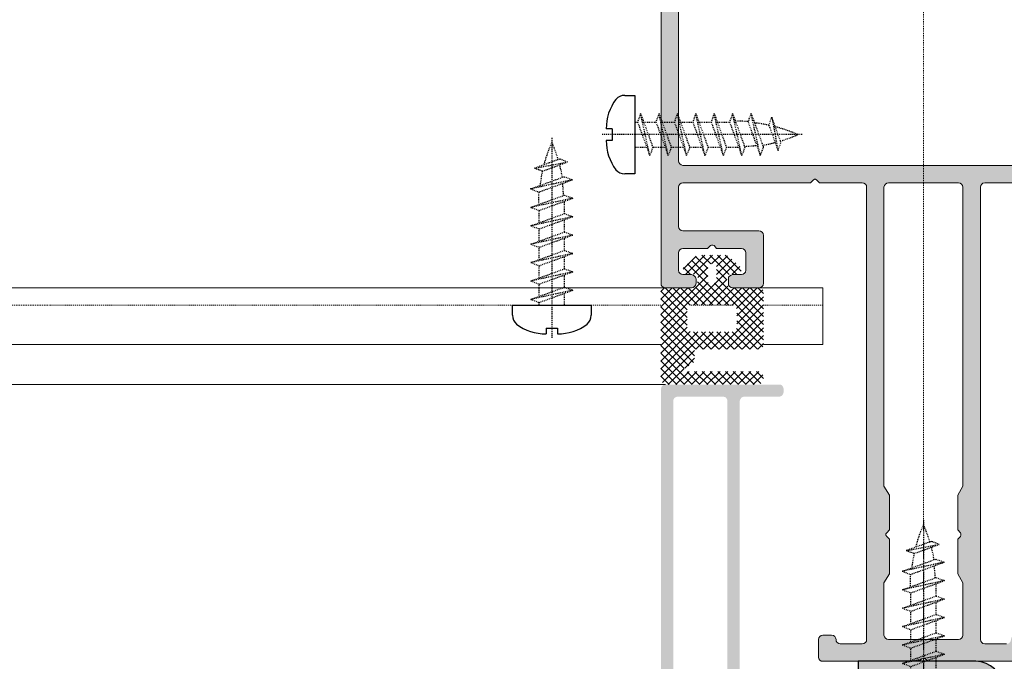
# Model space of a CAD drawing. Header units: millimetres. Extents: x -158258 to 126254, y -16359 to 60195.
# Tile 39 of 173: x -135394 to -135281, y 10560 to 10633. Entities that reach past the tile are written whole.
import ezdxf

# ---------------------------------------------------------------- set-up
doc = ezdxf.new("R2010")
doc.units = ezdxf.units.MM
doc.header["$LTSCALE"] = 0.1
doc.header["$MEASUREMENT"] = 0
doc.linetypes.add('CENTER', pattern=[2, 1.25, -0.25, 0.25, -0.25])
doc.linetypes.add('HIDDEN', pattern=[0.375, 0.25, -0.125])
for name, color, linetype, lineweight in [('01. Aluminium (Main Structure)', 6, 'Continuous', 5), ('2_Centerline', 1, 'CENTER', 15), ('3_Hatch', 8, 'Continuous', 0)]:
    doc.layers.add(name, color=color, linetype=linetype, lineweight=lineweight)
doc.layers.add('CENTER LINE', color=8, linetype='CENTER')
doc.layers.add('HARDWARES', color=7, linetype='Continuous')
doc.layers.add('Glass in Section', color=7, linetype='Continuous', true_color=0x3affff)

# ---------------------------------------------------------------- blocks, each defined once
blk = doc.blocks.new('A$C23054C9A')
at = {"layer": '3_Hatch'}
h = blk.add_hatch(color=256, dxfattribs=at)
h.dxf.hatch_style = 1
h.paths.add_polyline_path([(10.36235835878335, 60.5273725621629), (10.36235835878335, 25.99274578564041), (10.32502586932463, 25.82786062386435), (10.21613944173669, 25.645346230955), (10.03258803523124, 25.53542278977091), (9.850073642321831, 25.51675654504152), (4.654635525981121, 25.51675654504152), (4.453454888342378, 25.53542278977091), (4.289606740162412, 25.645346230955), (4.197312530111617, 25.82786062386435), (4.16101705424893, 25.99274578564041), (4.16101705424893, 60.5273725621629), (4.197312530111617, 60.71092396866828), (4.289606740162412, 60.87477211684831), (4.453454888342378, 60.98469555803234), (4.654635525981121, 61.02202804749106), (9.850073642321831, 61.02202804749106), (10.03258803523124, 60.98469555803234), (10.21613944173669, 60.87477211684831), (10.32502586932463, 60.71092396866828)], flags=16)
h.paths.add_polyline_path([(4.16101705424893, 5.890237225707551), (4.106055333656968, 6.091417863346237), (3.996131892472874, 6.256303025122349), (3.84991297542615, 6.366226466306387), (3.648732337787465, 6.402521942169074), (3.246371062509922, 6.402521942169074), (3.063856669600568, 6.366226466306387), (2.898971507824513, 6.256303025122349), (2.789048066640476, 6.091417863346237), (2.752752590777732, 5.890237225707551), (2.752752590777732, 1.902919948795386), (2.69779087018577, 1.701739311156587), (2.587867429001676, 1.536854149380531), (2.441648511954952, 1.426930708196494), (2.240467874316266, 1.408264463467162), (-4.454491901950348, 1.408264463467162), (-4.637006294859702, 1.426930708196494), (-4.801891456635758, 1.536854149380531), (-4.911814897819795, 1.701739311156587), (-4.948110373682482, 1.902919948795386), (-4.948110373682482, 19.49896664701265), (-4.911814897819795, 19.70014728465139), (-4.801891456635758, 19.84636620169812), (-4.637006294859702, 19.95628964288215), (-4.454491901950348, 20.01125136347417), (-1.893068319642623, 20.01125136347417), (-1.710553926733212, 20.04754683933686), (-1.545668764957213, 20.15747028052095), (-1.435745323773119, 20.32235544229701), (-1.399449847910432, 20.50486983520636), (-1.399449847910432, 23.59620736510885), (-1.380783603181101, 23.7973880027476), (-1.271897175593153, 23.96227316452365), (-1.088345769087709, 24.07219660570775), (-0.88716513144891, 24.10849208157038), (2.240467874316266, 24.10849208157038), (2.441648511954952, 24.07219660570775), (2.587867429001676, 23.96227316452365), (2.69779087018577, 23.7973880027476), (2.752752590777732, 23.59620736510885), (2.752752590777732, 19.60889008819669), (2.789048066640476, 19.40770945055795), (2.898971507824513, 19.26149053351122), (3.063856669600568, 19.15156709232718), (3.246371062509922, 19.11527161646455), (3.648732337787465, 19.11527161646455), (3.84991297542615, 19.15156709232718), (3.996131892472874, 19.26149053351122), (4.106055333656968, 19.40770945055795), (4.16101705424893, 19.60889008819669), (4.16101705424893, 23.59620736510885), (4.197312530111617, 23.7973880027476), (4.289606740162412, 23.96227316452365), (4.453454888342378, 24.07219660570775), (4.654635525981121, 24.10849208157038), (9.850073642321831, 24.10849208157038), (10.03258803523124, 24.07219660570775), (10.21613944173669, 23.96227316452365), (10.32502586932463, 23.7973880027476), (10.36235835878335, 23.59620736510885), (10.36235835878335, 1.902919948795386), (10.32502586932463, 1.701739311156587), (10.21613944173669, 1.536854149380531), (10.03258803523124, 1.426930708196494), (9.850073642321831, 1.408264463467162), (4.654635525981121, 1.408264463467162), (4.453454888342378, 1.426930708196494), (4.289606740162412, 1.536854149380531), (4.197312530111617, 1.701739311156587), (4.16101705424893, 1.902919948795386)], flags=16)
h.paths.add_polyline_path([(-6.045270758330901, 4.536934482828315), (-6.35637483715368, 4.225830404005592), (-6.35637483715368, 1.902919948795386), (-6.3937073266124, 1.701739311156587), (-6.502593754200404, 1.536854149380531), (-6.667478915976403, 1.426930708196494), (-6.868659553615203, 1.408264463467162), (-9.246531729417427, 1.408264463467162), (-9.447712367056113, 1.426930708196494), (-9.593931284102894, 1.536854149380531), (-9.70385472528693, 1.701739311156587), (-9.75881644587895, 1.902919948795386), (-9.75881644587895, 2.506461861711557), (-9.795111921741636, 2.688976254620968), (-9.905035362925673, 2.853861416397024), (-10.06992052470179, 2.963784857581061), (-10.25243491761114, 3.000080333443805), (-10.45361555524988, 2.963784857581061), (-10.61850071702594, 2.853861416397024), (-10.72842415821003, 2.688976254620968), (-10.76471963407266, 2.506461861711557), (-10.76471963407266, 0.493618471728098), (-10.72842415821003, 0.3111040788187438), (-10.61850071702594, 0.1462189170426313), (-10.45361555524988, 0.03629547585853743), (-10.25243491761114, -4.035882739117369e-12), (10.25243491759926, -4.035882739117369e-12), (10.453615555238, -0.05496172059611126), (10.59983447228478, -0.1648851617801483), (10.70975791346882, -0.3111040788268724), (10.76471963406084, -0.512284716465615), (10.76471963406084, -1.518187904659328), (10.80101510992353, -1.700702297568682), (10.89227230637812, -1.865587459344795), (11.05715746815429, -1.975510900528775), (11.25833810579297, -1.99314013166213), (11.44085249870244, -1.975510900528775), (11.6057376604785, -1.865587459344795), (11.71566110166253, -1.700702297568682), (11.75195657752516, -1.518187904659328), (11.75195657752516, 61.91800779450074), (11.71566110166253, 62.11918843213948), (11.6057376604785, 62.28407359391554), (11.44085249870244, 62.39296002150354), (11.25833810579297, 62.41162626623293), (-1.746849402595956, 62.41162626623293), (-1.948030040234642, 62.39296002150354), (-2.094248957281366, 62.28407359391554), (-2.20417239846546, 62.11918843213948), (-2.259134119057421, 61.91800779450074), (-2.259134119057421, 61.5156465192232), (-2.20417239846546, 61.3507613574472), (-2.094248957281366, 61.16824696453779), (-1.948030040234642, 61.05832352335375), (-1.746849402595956, 61.02202804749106), (2.240467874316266, 61.02202804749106), (2.441648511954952, 60.98469555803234), (2.587867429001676, 60.87477211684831), (2.69779087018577, 60.71092396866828), (2.752752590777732, 60.5273725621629), (2.752752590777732, 25.99274578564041), (2.69779087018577, 25.82786062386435), (2.587867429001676, 25.645346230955), (2.441648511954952, 25.53542278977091), (2.240467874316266, 25.51675654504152), (-3.832283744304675, 25.51675654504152), (-3.997168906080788, 25.48046106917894), (-4.088426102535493, 25.42549934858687), (-4.179683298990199, 25.37053762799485), (-4.23464501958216, 25.29794667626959), (-4.289606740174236, 25.22431871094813), (-4.308272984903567, 25.13306151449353), (-4.325902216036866, 25.05943354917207), (-4.325902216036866, 24.96817635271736), (-4.308272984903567, 24.87691915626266), (-4.289606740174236, 24.78566195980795), (-4.23464501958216, 24.7120339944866), (-4.179683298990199, 24.63944304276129), (-4.088426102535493, 24.58448132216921), (-3.997168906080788, 24.54818584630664), (-3.88724546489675, 24.51085335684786), (-3.302369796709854, 24.51085335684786), (-3.101189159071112, 24.4558916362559), (-2.953933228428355, 24.34700520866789), (-2.84504680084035, 24.19974927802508), (-2.807714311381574, 23.99856864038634), (-2.807714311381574, 21.9141713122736), (-2.84504680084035, 21.71299067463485), (-2.953933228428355, 21.5481055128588), (-3.101189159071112, 21.43818207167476), (-3.302369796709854, 21.40188659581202), (-8.86283669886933, 21.40188659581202), (-9.045351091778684, 21.43818207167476), (-9.21023625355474, 21.5481055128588), (-9.320159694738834, 21.71299067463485), (-9.356455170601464, 21.9141713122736), (-9.356455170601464, 23.99856864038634), (-9.320159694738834, 24.19974927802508), (-9.21023625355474, 24.34700520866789), (-9.045351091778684, 24.4558916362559), (-8.86283669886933, 24.51085335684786), (-8.331885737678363, 24.51085335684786), (-8.130705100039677, 24.54818584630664), (-7.984486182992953, 24.65707227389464), (-7.874562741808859, 24.80432820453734), (-7.819601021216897, 25.00550884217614), (-7.874562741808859, 25.20668947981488), (-7.984486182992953, 25.35290839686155), (-8.130705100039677, 25.46283183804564), (-8.331885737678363, 25.51675654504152), (-10.25243491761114, 25.51675654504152), (-10.45361555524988, 25.46283183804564), (-10.61850071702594, 25.35290839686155), (-10.72842415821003, 25.20668947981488), (-10.76471963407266, 25.00550884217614), (-10.76471963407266, 17.9081877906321), (-10.72842415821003, 17.70700715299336), (-10.61850071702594, 17.54212199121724), (-10.45361555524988, 17.43219855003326), (-10.25243491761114, 17.39590307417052), (-9.868739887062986, 17.39590307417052), (-9.667559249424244, 17.43219855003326), (-9.48504485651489, 17.54212199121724), (-9.41141689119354, 17.70700715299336), (-9.356455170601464, 17.9081877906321), (-9.356455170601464, 19.49896664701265), (-9.320159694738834, 19.70014728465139), (-9.21023625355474, 19.84636620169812), (-9.045351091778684, 19.95628964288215), (-8.86283669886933, 20.01125136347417), (-6.868659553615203, 20.01125136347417), (-6.667478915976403, 19.95628964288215), (-6.502593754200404, 19.84636620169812), (-6.3937073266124, 19.70014728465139), (-6.35637483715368, 19.49896664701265), (-6.35637483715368, 10.24362030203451), (-6.3937073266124, 10.06110590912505), (-6.502593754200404, 9.896220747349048), (-6.667478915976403, 9.786297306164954), (-6.868659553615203, 9.731335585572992), (-8.86283669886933, 9.731335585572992), (-9.045351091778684, 9.786297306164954), (-9.21023625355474, 9.896220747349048), (-9.320159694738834, 10.06110590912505), (-9.356455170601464, 10.24362030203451), (-9.356455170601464, 11.30448521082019), (-9.41141689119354, 11.4869996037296), (-9.48504485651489, 11.65188476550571), (-9.667559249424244, 11.76180820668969), (-9.868739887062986, 11.79810368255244), (-10.25243491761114, 11.79810368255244), (-10.45361555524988, 11.76180820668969), (-10.61850071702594, 11.65188476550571), (-10.72842415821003, 11.4869996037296), (-10.76471963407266, 11.30448521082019), (-10.76471963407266, 6.987397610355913), (-10.74709040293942, 6.859844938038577), (-10.70975791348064, 6.768587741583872), (-10.65479619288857, 6.694959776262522), (-10.59983447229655, 6.639998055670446), (-10.54590976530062, 6.585036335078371), (-10.47228179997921, 6.548740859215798), (-10.39865383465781, 6.512445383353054), (-10.32606288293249, 6.493779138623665), (-10.25243491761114, 6.493779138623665), (-10.16117772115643, 6.493779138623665), (-10.08858676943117, 6.530074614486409), (-10.01495880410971, 6.567407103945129), (-9.941330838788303, 6.603702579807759), (-9.887406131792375, 6.676293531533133), (-9.8324444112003, 6.74992149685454), (-9.75881644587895, 6.987397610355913), (-9.75881644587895, 7.590939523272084), (-9.70385472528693, 7.792120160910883), (-9.593931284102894, 7.957005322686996), (-9.447712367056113, 8.066928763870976), (-9.246531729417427, 8.085595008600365), (-6.868659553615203, 8.085595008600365), (-6.667478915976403, 8.066928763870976), (-6.502593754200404, 7.957005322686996), (-6.3937073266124, 7.792120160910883), (-6.35637483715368, 7.590939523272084), (-6.35637483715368, 5.268029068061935), (-6.045270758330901, 4.956924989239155), (-5.954013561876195, 4.829372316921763), (-5.954013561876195, 4.664487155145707)])
blk = doc.blocks.new('A$C768C5112')
at = {"layer": '3_Hatch'}
h = blk.add_hatch(color=256, dxfattribs=at)
h.dxf.hatch_style = 1
h.paths.add_polyline_path([(-4.223506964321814, -41.98522546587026), (-3.912497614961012, -41.67421611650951), (-3.912497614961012, -37.70677351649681), (-4.498231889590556, -36.68251605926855), (-4.498231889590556, -2.487038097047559), (-4.461947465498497, -2.304579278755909), (-4.352057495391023, -2.139744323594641), (-4.205883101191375, -2.029854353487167), (-4.004763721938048, -1.993569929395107), (4.004763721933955, -1.993569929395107), (4.188259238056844, -2.029854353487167), (4.35205749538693, -2.139744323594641), (4.461947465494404, -2.304579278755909), (4.516892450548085, -2.487038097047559), (4.516892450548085, -36.68251605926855), (3.894873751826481, -37.70677351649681), (3.894873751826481, -41.67421611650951), (4.205883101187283, -41.98522546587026), (4.297112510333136, -42.13139986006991), (4.297112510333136, -42.27757425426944), (4.205883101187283, -42.42374864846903), (3.894873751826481, -42.71713413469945), (3.894873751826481, -46.6845767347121), (4.516892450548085, -47.70883419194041), (4.516892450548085, -53.70716784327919), (4.461947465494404, -53.8896266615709), (4.35205749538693, -54.05446161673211), (4.188259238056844, -54.16435158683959), (4.004763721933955, -54.2006360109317), (-4.004763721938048, -54.2006360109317), (-4.205883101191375, -54.16435158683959), (-4.352057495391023, -54.05446161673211), (-4.461947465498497, -53.8896266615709), (-4.498231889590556, -53.70716784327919), (-4.498231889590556, -47.70883419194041), (-3.912497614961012, -46.6845767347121), (-3.912497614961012, -42.71713413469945), (-4.223506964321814, -42.42374864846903), (-4.278451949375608, -42.27757425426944), (-4.278451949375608, -42.13139986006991)], flags=16)
h.paths.add_polyline_path([(10.03938179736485, -54.01714049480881), (9.984436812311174, -54.2006360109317), (9.965776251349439, -54.38309482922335), (9.856922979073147, -54.54792978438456), (9.692088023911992, -54.65781975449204), (9.509629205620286, -54.69410417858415), (7.003930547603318, -54.69410417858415), (6.821471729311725, -54.65781975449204), (6.637976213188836, -54.54792978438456), (6.528086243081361, -54.38309482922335), (6.510462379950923, -54.2006360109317), (6.510462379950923, -2.487038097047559), (6.528086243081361, -2.304579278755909), (6.637976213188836, -2.139744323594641), (6.821471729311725, -2.029854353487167), (7.003930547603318, -1.993569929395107), (11.88677733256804, -1.993569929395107), (12.17912612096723, -1.682560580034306), (12.32530051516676, -1.591331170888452), (12.47147490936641, -1.591331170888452), (12.59898874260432, -1.682560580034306), (12.92865865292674, -1.993569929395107), (27.50255676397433, -1.993569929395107), (27.68605228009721, -2.029854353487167), (27.86851109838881, -2.139744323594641), (27.95974050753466, -2.304579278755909), (27.99602493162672, -2.487038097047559), (27.99602493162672, -6.985269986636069), (27.95974050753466, -7.186389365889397), (27.86851109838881, -7.351224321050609), (27.68605228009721, -7.461114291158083), (27.50255676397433, -7.497398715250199), (18.81710233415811, -7.497398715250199), (18.61598295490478, -7.533683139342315), (18.45114799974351, -7.64357310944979), (18.34125802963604, -7.808408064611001), (18.30497360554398, -8.009527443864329), (18.30497360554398, -13.47707180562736), (18.34125802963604, -13.67819118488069), (18.45114799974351, -13.86065000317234), (18.61598295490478, -13.95291611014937), (18.81710233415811, -13.98920053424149), (21.79760859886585, -13.98920053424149), (21.99872797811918, -13.95291611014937), (22.16356293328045, -13.86065000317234), (22.27241620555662, -13.67819118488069), (22.29107676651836, -13.47707180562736), (22.29107676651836, -13.00122750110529), (22.27241620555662, -12.80010812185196), (22.16356293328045, -12.65393372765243), (21.99872797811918, -12.5440437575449), (21.79760859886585, -12.49013547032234), (20.80963556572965, -12.49013547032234), (20.60851618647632, -12.4528143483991), (20.46234179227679, -12.34292437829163), (20.35245182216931, -12.19674998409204), (20.29750683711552, -11.99563060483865), (20.29750683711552, -10.00309737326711), (20.35245182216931, -9.801977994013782), (20.46234179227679, -9.655803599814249), (20.60851618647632, -9.545913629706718), (20.80963556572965, -9.49096864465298), (23.64396743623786, -9.49096864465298), (23.93735292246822, -9.179959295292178), (24.08352731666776, -9.106353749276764), (24.2297017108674, -9.106353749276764), (24.35721554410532, -9.179959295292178), (24.68688545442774, -9.49096864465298), (27.50255676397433, -9.49096864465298), (27.68605228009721, -9.545913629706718), (27.86851109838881, -9.655803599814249), (27.95974050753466, -9.801977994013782), (27.99602493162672, -10.00309737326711), (27.99602493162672, -11.99563060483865), (27.95974050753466, -12.19674998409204), (27.86851109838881, -12.34292437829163), (27.68605228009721, -12.4528143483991), (27.50255676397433, -12.49013547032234), (26.51562042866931, -12.49013547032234), (26.31450104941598, -12.5440437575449), (26.16832665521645, -12.65393372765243), (26.05843668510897, -12.80010812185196), (26.00349170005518, -13.00122750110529), (26.00349170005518, -13.47707180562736), (26.05843668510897, -13.67819118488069), (26.16832665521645, -13.86065000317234), (26.31450104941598, -13.95291611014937), (26.51562042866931, -13.98920053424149), (29.51375055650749, -13.98920053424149), (29.69724607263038, -13.95291611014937), (29.86208102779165, -13.86065000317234), (29.97093430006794, -13.67819118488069), (29.98959486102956, -13.47707180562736), (29.97093430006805, 81.00442663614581), (29.86208102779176, 81.1879221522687), (29.77966355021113, 81.24286713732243), (29.69724607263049, 81.29781212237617), (29.60549831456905, 81.3066240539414), (29.5137505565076, 81.31543598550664), (-29.51375055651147, 81.31543598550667), (-29.7148699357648, 81.2978121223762), (-29.86104432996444, 81.18792215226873), (-29.97093430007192, 81.00442663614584), (-30.00721872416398, 80.84062837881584), (-30.00721872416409, -13.47707180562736), (-29.97093430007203, -13.67819118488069), (-29.86104432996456, -13.86065000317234), (-29.71486993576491, -13.95291611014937), (-29.51375055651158, -13.98920053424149), (-26.4959231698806, -13.98920053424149), (-26.31346435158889, -13.95291611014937), (-26.14862939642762, -13.86065000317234), (-26.03873942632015, -13.67819118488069), (-26.00245500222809, -13.47707180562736), (-26.00245500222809, -13.00122750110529), (-26.03873942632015, -12.80010812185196), (-26.14862939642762, -12.65393372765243), (-26.31346435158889, -12.5440437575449), (-26.4959231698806, -12.49013547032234), (-27.52018062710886, -12.49013547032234), (-27.68501558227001, -12.4528143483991), (-27.86747440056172, -12.34292437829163), (-27.97736437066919, -12.19674998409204), (-28.01364879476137, -11.99563060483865), (-28.01364879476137, -10.00309737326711), (-27.97736437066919, -9.801977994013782), (-27.86747440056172, -9.655803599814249), (-27.68501558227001, -9.545913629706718), (-27.52018062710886, -9.49096864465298), (-24.68584875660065, -9.49096864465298), (-24.37483940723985, -9.179959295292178), (-24.24732557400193, -9.106353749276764), (-24.06383005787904, -9.106353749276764), (-23.93631622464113, -9.179959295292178), (-23.62530687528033, -9.49096864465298), (-20.80963556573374, -9.49096864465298), (-20.60851618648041, -9.545913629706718), (-20.44368123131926, -9.655803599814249), (-20.33379126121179, -9.801977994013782), (-20.29750683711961, -10.00309737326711), (-20.29750683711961, -11.99563060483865), (-20.33379126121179, -12.19674998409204), (-20.44368123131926, -12.34292437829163), (-20.60851618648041, -12.4528143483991), (-20.80963556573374, -12.49013547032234), (-21.81523246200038, -12.49013547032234), (-22.01635184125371, -12.5440437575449), (-22.16252623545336, -12.65393372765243), (-22.27241620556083, -12.80010812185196), (-22.30870062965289, -13.00122750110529), (-22.30870062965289, -13.47707180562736), (-22.27241620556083, -13.67819118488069), (-22.16252623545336, -13.86065000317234), (-22.01635184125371, -13.95291611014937), (-21.81523246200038, -13.98920053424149), (-18.79740507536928, -13.98920053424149), (-18.61494625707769, -13.95291611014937), (-18.45011130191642, -13.86065000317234), (-18.34125802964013, -13.67819118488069), (-18.30393690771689, -13.47707180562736), (-18.30393690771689, -8.009527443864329), (-18.34125802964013, -7.808408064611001), (-18.45011130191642, -7.64357310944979), (-18.61494625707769, -7.533683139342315), (-18.79740507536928, -7.497398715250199), (-27.52018062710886, -7.497398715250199), (-27.68501558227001, -7.461114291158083), (-27.86747440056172, -7.351224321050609), (-27.97736437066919, -7.186389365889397), (-28.01364879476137, -6.985269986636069), (-28.01364879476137, -2.487038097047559), (-27.97736437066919, -2.304579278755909), (-27.86747440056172, -2.139744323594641), (-27.68501558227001, -2.029854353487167), (-27.52018062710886, -1.993569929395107), (-12.92762195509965, -1.993569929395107), (-12.61764930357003, -1.682560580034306), (-12.48909877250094, -1.591331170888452), (-12.3429243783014, -1.591331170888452), (-12.17808942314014, -1.682560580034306), (-11.86708007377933, -1.993569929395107), (-7.002893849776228, -1.993569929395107), (-6.801774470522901, -2.029854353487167), (-6.655600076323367, -2.139744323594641), (-6.545710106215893, -2.304579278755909), (-6.509425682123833, -2.487038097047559), (-6.509425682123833, -54.2006360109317), (-6.545710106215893, -54.38309482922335), (-6.655600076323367, -54.54792978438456), (-6.801774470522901, -54.65781975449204), (-7.002893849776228, -54.69410417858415), (-9.508592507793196, -54.69410417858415), (-9.709711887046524, -54.65781975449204), (-9.855886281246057, -54.54792978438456), (-9.965776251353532, -54.38309482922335), (-10.0020606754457, -54.2006360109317), (-10.03834509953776, -54.01714049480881), (-10.14823506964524, -53.83468167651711), (-10.31307002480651, -53.72479170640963), (-10.4955288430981, -53.70716784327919), (-11.50216243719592, -53.70716784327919), (-11.70328181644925, -53.72479170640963), (-11.8494562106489, -53.83468167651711), (-11.95934618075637, -54.01714049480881), (-12.01325446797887, -54.2006360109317), (-12.01325446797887, -56.21182980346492), (-11.95934618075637, -56.39532531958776), (-11.8494562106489, -56.55912357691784), (-11.70328181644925, -56.66901354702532), (-11.50216243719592, -56.68767410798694), (-0.5297525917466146, -56.68767410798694), (-0.201119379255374, -56.39532531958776), (-0.07256884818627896, -56.3217197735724), (0.07360554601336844, -56.3217197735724), (0.2197799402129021, -56.39532531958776), (0.5121287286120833, -56.68767410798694), (11.50216243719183, -56.68767410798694), (11.68565795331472, -56.66901354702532), (11.8494562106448, -56.55912357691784), (11.95934618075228, -56.39532531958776), (12.01429116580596, -56.21182980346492), (12.01429116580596, -54.2006360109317), (11.95934618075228, -54.01714049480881), (11.8494562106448, -53.83468167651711), (11.68565795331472, -53.72479170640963), (11.50216243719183, -53.70716784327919), (10.4965655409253, -53.70716784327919), (10.29544616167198, -53.72479170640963), (10.14927176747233, -53.83468167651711)])
h.paths.add_polyline_path([(27.99602493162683, 77.82280099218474), (27.95974050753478, 78.0062965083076), (27.86851109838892, 78.1887553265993), (27.68605228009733, 78.29864529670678), (27.50255676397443, 78.33492972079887), (-27.52018062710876, 78.3349297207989), (-27.6850155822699, 78.29864529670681), (-27.8674744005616, 78.18875532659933), (-27.97736437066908, 78.00629650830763), (-28.01364879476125, 77.82280099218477), (-28.01364879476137, 0.5121287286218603), (-27.97736437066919, 0.3110093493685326), (-27.86747440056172, 0.1648349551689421), (-27.68501558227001, 0.05494498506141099), (-27.52018062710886, 7.73070496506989e-12), (27.50255676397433, 7.73070496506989e-12), (27.68605228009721, 0.05494498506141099), (27.86851109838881, 0.1648349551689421), (27.95974050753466, 0.3110093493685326), (27.99602493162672, 0.5121287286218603)], flags=16)
at = {"layer": '01. Aluminium (Main Structure)', "linetype": 'ByBlock'}
for p, q in [((29.98959486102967, 80.84062837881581), (29.98959486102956, -13.47707180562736)), ((27.99602493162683, 77.82280099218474), (27.99602493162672, 0.5121287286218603)), ((27.50255676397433, 7.73070496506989e-12), (-27.52018062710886, 7.73070496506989e-12)), ((27.68605228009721, 0.05494498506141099), (27.50255676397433, 7.73070496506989e-12)), ((27.86851109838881, 0.1648349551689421), (27.68605228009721, 0.05494498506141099)), ((27.95974050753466, 0.3110093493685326), (27.86851109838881, 0.1648349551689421)), ((27.99602493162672, 0.5121287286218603), (27.95974050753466, 0.3110093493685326)), ((-11.86708007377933, -1.993569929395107), (-7.002893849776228, -1.993569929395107)), ((-7.002893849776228, -1.993569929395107), (-6.801774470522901, -2.029854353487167)), ((-6.801774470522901, -2.029854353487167), (-6.655600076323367, -2.139744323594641)), ((-6.655600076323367, -2.139744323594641), (-6.545710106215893, -2.304579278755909)), ((-4.461947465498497, -2.304579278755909), (-4.352057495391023, -2.139744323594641)), ((-4.352057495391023, -2.139744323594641), (-4.205883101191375, -2.029854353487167)), ((-4.205883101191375, -2.029854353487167), (-4.004763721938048, -1.993569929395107)), ((-4.004763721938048, -1.993569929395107), (4.004763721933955, -1.993569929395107)), ((4.004763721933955, -1.993569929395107), (4.188259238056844, -2.029854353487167)), ((4.188259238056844, -2.029854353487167), (4.35205749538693, -2.139744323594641)), ((4.35205749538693, -2.139744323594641), (4.461947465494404, -2.304579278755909)), ((6.528086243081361, -2.304579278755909), (6.637976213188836, -2.139744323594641)), ((6.637976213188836, -2.139744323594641), (6.821471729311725, -2.029854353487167)), ((6.821471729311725, -2.029854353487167), (7.003930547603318, -1.993569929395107)), ((7.003930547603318, -1.993569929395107), (11.88677733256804, -1.993569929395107)), ((11.88677733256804, -1.993569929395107), (12.17912612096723, -1.682560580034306)), ((12.17912612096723, -1.682560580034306), (12.32530051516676, -1.591331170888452)), ((12.32530051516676, -1.591331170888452), (12.47147490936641, -1.591331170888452)), ((12.47147490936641, -1.591331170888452), (12.59898874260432, -1.682560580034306)), ((12.59898874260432, -1.682560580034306), (12.92865865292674, -1.993569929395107)), ((12.92865865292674, -1.993569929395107), (27.50255676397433, -1.993569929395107)), ((27.50255676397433, -1.993569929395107), (27.68605228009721, -2.029854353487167)), ((27.68605228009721, -2.029854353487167), (27.86851109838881, -2.139744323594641)), ((27.86851109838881, -2.139744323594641), (27.95974050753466, -2.304579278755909)), ((-6.545710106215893, -2.304579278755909), (-6.509425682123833, -2.487038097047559)), ((-6.509425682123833, -2.487038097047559), (-6.509425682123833, -54.2006360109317)), ((-4.498231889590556, -2.487038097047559), (-4.461947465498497, -2.304579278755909)), ((-4.498231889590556, -36.68251605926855), (-4.498231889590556, -2.487038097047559)), ((4.461947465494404, -2.304579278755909), (4.516892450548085, -2.487038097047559)), ((4.516892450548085, -2.487038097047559), (4.516892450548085, -36.68251605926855)), ((6.510462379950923, -2.487038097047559), (6.528086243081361, -2.304579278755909)), ((6.510462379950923, -54.2006360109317), (6.510462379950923, -2.487038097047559)), ((27.95974050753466, -2.304579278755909), (27.99602493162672, -2.487038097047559)), ((27.99602493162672, -2.487038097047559), (27.99602493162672, -6.985269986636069)), ((18.30497360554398, -8.009527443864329), (18.34125802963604, -7.808408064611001)), ((18.34125802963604, -7.808408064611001), (18.45114799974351, -7.64357310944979)), ((18.45114799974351, -7.64357310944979), (18.61598295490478, -7.533683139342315)), ((18.61598295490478, -7.533683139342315), (18.81710233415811, -7.497398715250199)), ((27.50255676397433, -7.497398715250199), (18.81710233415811, -7.497398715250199)), ((27.68605228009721, -7.461114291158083), (27.50255676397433, -7.497398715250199)), ((27.86851109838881, -7.351224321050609), (27.68605228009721, -7.461114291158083)), ((27.95974050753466, -7.186389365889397), (27.86851109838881, -7.351224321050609)), ((27.99602493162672, -6.985269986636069), (27.95974050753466, -7.186389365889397)), ((18.30497360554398, -8.009527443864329), (18.30497360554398, -13.47707180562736)), ((20.29750683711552, -10.00309737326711), (20.35245182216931, -9.801977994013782)), ((20.29750683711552, -11.99563060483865), (20.29750683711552, -10.00309737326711)), ((20.35245182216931, -9.801977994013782), (20.46234179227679, -9.655803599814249)), ((20.46234179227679, -9.655803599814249), (20.60851618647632, -9.545913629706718)), ((20.60851618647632, -9.545913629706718), (20.80963556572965, -9.49096864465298)), ((20.80963556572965, -9.49096864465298), (23.64396743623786, -9.49096864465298)), ((23.64396743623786, -9.49096864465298), (23.93735292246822, -9.179959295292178)), ((23.93735292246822, -9.179959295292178), (24.08352731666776, -9.106353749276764)), ((24.08352731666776, -9.106353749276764), (24.2297017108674, -9.106353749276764)), ((24.2297017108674, -9.106353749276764), (24.35721554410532, -9.179959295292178)), ((24.35721554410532, -9.179959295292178), (24.68688545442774, -9.49096864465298)), ((24.68688545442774, -9.49096864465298), (27.50255676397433, -9.49096864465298)), ((27.50255676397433, -9.49096864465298), (27.68605228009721, -9.545913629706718)), ((27.68605228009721, -9.545913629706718), (27.86851109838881, -9.655803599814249)), ((27.86851109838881, -9.655803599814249), (27.95974050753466, -9.801977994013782)), ((27.95974050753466, -9.801977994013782), (27.99602493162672, -10.00309737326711)), ((27.99602493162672, -10.00309737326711), (27.99602493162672, -11.99563060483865)), ((20.35245182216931, -12.19674998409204), (20.29750683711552, -11.99563060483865)), ((20.46234179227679, -12.34292437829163), (20.35245182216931, -12.19674998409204)), ((20.60851618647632, -12.4528143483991), (20.46234179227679, -12.34292437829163)), ((27.86851109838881, -12.34292437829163), (27.68605228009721, -12.4528143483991)), ((27.95974050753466, -12.19674998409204), (27.86851109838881, -12.34292437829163)), ((27.99602493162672, -11.99563060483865), (27.95974050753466, -12.19674998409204)), ((18.34125802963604, -13.67819118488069), (18.30497360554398, -13.47707180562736)), ((20.80963556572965, -12.49013547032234), (20.60851618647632, -12.4528143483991)), ((21.79760859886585, -12.49013547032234), (20.80963556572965, -12.49013547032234)), ((21.79760859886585, -12.49013547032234), (21.99872797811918, -12.5440437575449)), ((21.99872797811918, -12.5440437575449), (22.16356293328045, -12.65393372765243)), ((22.16356293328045, -12.65393372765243), (22.27241620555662, -12.80010812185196)), ((22.27241620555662, -12.80010812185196), (22.29107676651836, -13.00122750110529)), ((22.29107676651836, -13.47707180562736), (22.27241620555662, -13.67819118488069)), ((22.29107676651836, -13.00122750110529), (22.29107676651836, -13.47707180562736)), ((26.00349170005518, -13.00122750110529), (26.05843668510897, -12.80010812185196)), ((26.00349170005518, -13.00122750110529), (26.00349170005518, -13.47707180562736)), ((26.05843668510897, -13.67819118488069), (26.00349170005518, -13.47707180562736)), ((26.05843668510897, -12.80010812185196), (26.16832665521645, -12.65393372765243)), ((26.16832665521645, -12.65393372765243), (26.31450104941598, -12.5440437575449)), ((26.31450104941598, -12.5440437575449), (26.51562042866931, -12.49013547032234)), ((27.50255676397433, -12.49013547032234), (26.51562042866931, -12.49013547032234)), ((27.68605228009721, -12.4528143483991), (27.50255676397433, -12.49013547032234)), ((29.98959486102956, -13.47707180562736), (29.97093430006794, -13.67819118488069)), ((18.45114799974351, -13.86065000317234), (18.34125802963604, -13.67819118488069)), ((18.61598295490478, -13.95291611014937), (18.45114799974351, -13.86065000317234)), ((18.81710233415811, -13.98920053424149), (18.61598295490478, -13.95291611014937)), ((18.81710233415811, -13.98920053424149), (21.79760859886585, -13.98920053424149)), ((21.99872797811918, -13.95291611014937), (21.79760859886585, -13.98920053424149)), ((22.16356293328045, -13.86065000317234), (21.99872797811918, -13.95291611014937)), ((22.27241620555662, -13.67819118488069), (22.16356293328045, -13.86065000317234)), ((26.16832665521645, -13.86065000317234), (26.05843668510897, -13.67819118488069)), ((26.31450104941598, -13.95291611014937), (26.16832665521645, -13.86065000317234)), ((26.51562042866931, -13.98920053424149), (26.31450104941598, -13.95291611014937)), ((26.51562042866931, -13.98920053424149), (29.51375055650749, -13.98920053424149)), ((29.69724607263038, -13.95291611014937), (29.51375055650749, -13.98920053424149)), ((29.86208102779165, -13.86065000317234), (29.69724607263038, -13.95291611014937)), ((29.97093430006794, -13.67819118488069), (29.86208102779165, -13.86065000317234)), ((-3.912497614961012, -37.70677351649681), (-4.498231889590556, -36.68251605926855)), ((4.516892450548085, -36.68251605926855), (3.894873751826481, -37.70677351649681)), ((-3.912497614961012, -41.67421611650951), (-3.912497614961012, -37.70677351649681)), ((3.894873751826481, -37.70677351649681), (3.894873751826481, -41.67421611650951)), ((-4.278451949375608, -42.13139986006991), (-4.223506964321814, -41.98522546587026)), ((-4.278451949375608, -42.27757425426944), (-4.278451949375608, -42.13139986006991)), ((-4.223506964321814, -42.42374864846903), (-4.278451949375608, -42.27757425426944)), ((-4.223506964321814, -41.98522546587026), (-3.912497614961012, -41.67421611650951)), ((-3.912497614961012, -42.71713413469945), (-4.223506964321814, -42.42374864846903)), ((-3.912497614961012, -46.6845767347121), (-3.912497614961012, -42.71713413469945)), ((3.894873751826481, -41.67421611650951), (4.205883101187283, -41.98522546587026)), ((4.205883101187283, -42.42374864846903), (3.894873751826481, -42.71713413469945)), ((3.894873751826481, -42.71713413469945), (3.894873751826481, -46.6845767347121)), ((4.205883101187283, -41.98522546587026), (4.297112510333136, -42.13139986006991)), ((4.297112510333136, -42.27757425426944), (4.205883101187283, -42.42374864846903)), ((4.297112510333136, -42.13139986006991), (4.297112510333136, -42.27757425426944)), ((-4.498231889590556, -47.70883419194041), (-3.912497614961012, -46.6845767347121)), ((3.894873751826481, -46.6845767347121), (4.516892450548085, -47.70883419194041)), ((-4.498231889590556, -53.70716784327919), (-4.498231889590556, -47.70883419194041)), ((4.516892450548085, -47.70883419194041), (4.516892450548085, -53.70716784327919)), ((-4.461947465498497, -53.8896266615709), (-4.498231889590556, -53.70716784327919)), ((-4.352057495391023, -54.05446161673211), (-4.461947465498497, -53.8896266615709)), ((4.461947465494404, -53.8896266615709), (4.35205749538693, -54.05446161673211)), ((4.516892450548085, -53.70716784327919), (4.461947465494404, -53.8896266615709)), ((9.984436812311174, -54.2006360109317), (10.03938179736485, -54.01714049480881)), ((10.03938179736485, -54.01714049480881), (10.14927176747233, -53.83468167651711)), ((10.14927176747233, -53.83468167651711), (10.29544616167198, -53.72479170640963)), ((10.29544616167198, -53.72479170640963), (10.4965655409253, -53.70716784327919)), ((10.4965655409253, -53.70716784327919), (11.50216243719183, -53.70716784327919)), ((11.50216243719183, -53.70716784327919), (11.68565795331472, -53.72479170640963)), ((11.68565795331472, -53.72479170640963), (11.8494562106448, -53.83468167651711)), ((11.8494562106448, -53.83468167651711), (11.95934618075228, -54.01714049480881)), ((11.95934618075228, -54.01714049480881), (12.01429116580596, -54.2006360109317)), ((-7.002893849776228, -54.69410417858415), (-9.508592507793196, -54.69410417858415)), ((-6.801774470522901, -54.65781975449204), (-7.002893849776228, -54.69410417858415)), ((-6.655600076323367, -54.54792978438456), (-6.801774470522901, -54.65781975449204)), ((-6.545710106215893, -54.38309482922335), (-6.655600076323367, -54.54792978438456)), ((-6.509425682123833, -54.2006360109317), (-6.545710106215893, -54.38309482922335)), ((-4.205883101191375, -54.16435158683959), (-4.352057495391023, -54.05446161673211)), ((-4.004763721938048, -54.2006360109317), (-4.205883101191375, -54.16435158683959)), ((4.004763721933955, -54.2006360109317), (-4.004763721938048, -54.2006360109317)), ((4.188259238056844, -54.16435158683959), (4.004763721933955, -54.2006360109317)), ((4.35205749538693, -54.05446161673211), (4.188259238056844, -54.16435158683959)), ((6.528086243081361, -54.38309482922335), (6.510462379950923, -54.2006360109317)), ((6.637976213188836, -54.54792978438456), (6.528086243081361, -54.38309482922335)), ((6.821471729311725, -54.65781975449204), (6.637976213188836, -54.54792978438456)), ((7.003930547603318, -54.69410417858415), (6.821471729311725, -54.65781975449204)), ((9.509629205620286, -54.69410417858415), (7.003930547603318, -54.69410417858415)), ((9.692088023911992, -54.65781975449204), (9.509629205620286, -54.69410417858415)), ((9.856922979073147, -54.54792978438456), (9.692088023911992, -54.65781975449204)), ((9.965776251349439, -54.38309482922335), (9.856922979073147, -54.54792978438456)), ((9.984436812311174, -54.2006360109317), (9.965776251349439, -54.38309482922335)), ((12.01429116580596, -54.2006360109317), (12.01429116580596, -56.21182980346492)), ((12.01429116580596, -56.21182980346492), (11.95934618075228, -56.39532531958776)), ((-11.50216243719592, -56.68767410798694), (-0.5297525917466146, -56.68767410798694)), ((-0.5297525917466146, -56.68767410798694), (-0.201119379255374, -56.39532531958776)), ((-0.201119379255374, -56.39532531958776), (-0.07256884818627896, -56.3217197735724)), ((-0.07256884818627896, -56.3217197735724), (0.07360554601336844, -56.3217197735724)), ((0.07360554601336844, -56.3217197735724), (0.2197799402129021, -56.39532531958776)), ((0.2197799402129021, -56.39532531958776), (0.5121287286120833, -56.68767410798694)), ((0.5121287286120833, -56.68767410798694), (11.50216243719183, -56.68767410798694)), ((11.68565795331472, -56.66901354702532), (11.50216243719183, -56.68767410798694)), ((11.8494562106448, -56.55912357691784), (11.68565795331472, -56.66901354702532)), ((11.95934618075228, -56.39532531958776), (11.8494562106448, -56.55912357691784))]:
    blk.add_line(p, q, dxfattribs=at)
blk = doc.blocks.new('*U1030')
at = {"layer": 'CENTER LINE', "linetype": 'CENTER'}
blk.add_line((0, -19.12470507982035), (0, 3.774010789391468), dxfattribs=at)
at = {"layer": 'HARDWARES', "linetype": 'Continuous'}
for p, q in [((-0.6609298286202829, 2.613080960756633), (-0.6609298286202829, 3.274010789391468)), ((0.6609298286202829, 2.613080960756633), (-0.6609298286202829, 2.613080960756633)), ((0.6609298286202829, 2.613080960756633), (0.6609298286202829, 3.274010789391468)), ((-4.488571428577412, 0), (-4.488571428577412, 1.150185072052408)), ((4.488571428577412, 1.150184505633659), (4.488571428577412, 0)), ((4.488571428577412, 0), (-4.488571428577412, 0))]:
    blk.add_line(p, q, dxfattribs=at)
at = {"layer": 'HARDWARES'}
for p, q in [((4.488571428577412, 0), (-4.488571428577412, 0)), ((4.488571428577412, 0.817582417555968), (4.488571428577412, 0))]:
    blk.add_line(p, q, dxfattribs=at)
at = {"layer": 'HARDWARES', "linetype": 'HIDDEN'}
for p, q in [((1.440000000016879, 0), (1.440000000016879, -0.3061200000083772)), ((1.440000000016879, -1.004879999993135), (1.440000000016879, -2.408519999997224)), ((-1.440000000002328, -2.053199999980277), (-1.440000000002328, -3.456749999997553)), ((1.440000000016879, -3.107279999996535), (1.440000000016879, -4.510920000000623)), ((-1.440000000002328, -4.155599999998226), (-1.440000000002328, -5.559150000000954)), ((1.440000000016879, -5.209680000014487), (1.440000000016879, -6.613320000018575)), ((-1.440000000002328, -6.258000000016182), (-1.440000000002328, -7.661550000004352)), ((1.440000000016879, -7.312080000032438), (1.440000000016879, -8.715720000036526)), ((-1.440000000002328, -8.360400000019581), (-1.440000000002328, -9.763950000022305)), ((1.440000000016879, -9.414480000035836), (1.440000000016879, -10.81812000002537)), ((-1.440000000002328, -10.46280000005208), (-1.440000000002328, -11.8663500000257)), ((1.076159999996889, -15.31407514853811), (-1.811639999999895, -16.36515514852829)), ((1.986480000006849, -15.64551514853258), (-1.811639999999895, -16.36515514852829)), ((-0.9011999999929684, -16.69647514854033), (1.986480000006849, -15.64551514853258)), ((1.076159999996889, -15.31407514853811), (1.986480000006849, -15.64551514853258)), ((-1.811639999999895, -16.36515514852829), (-0.9011999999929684, -16.69647514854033))]:
    blk.add_line(p, q, dxfattribs=at)
for points in [[(-1.440000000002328, 1.45519e-11), (-1.440000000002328, -1.354349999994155)], [(2.400000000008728, -0.655559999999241), (1.440000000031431, -0.3061199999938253), (-2.399999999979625, -1.703759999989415), (2.400000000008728, -0.655559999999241), (-1.440000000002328, -2.053200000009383), (-2.399999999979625, -1.703759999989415)], [(2.400000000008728, -2.757960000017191), (1.440000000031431, -2.408519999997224), (-2.399999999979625, -3.806160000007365), (2.400000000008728, -2.757960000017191), (-1.440000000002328, -4.155599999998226), (-2.399999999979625, -3.806160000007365)], [(2.400000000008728, -4.860360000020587), (1.440000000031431, -4.510920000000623), (-2.399999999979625, -5.908560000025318), (2.400000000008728, -4.860360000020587), (-1.440000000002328, -6.258000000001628), (-2.399999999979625, -5.908560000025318)], [(2.400000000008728, -6.962760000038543), (1.440000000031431, -6.613320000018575), (-2.399999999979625, -8.010960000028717), (2.400000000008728, -6.962760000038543), (-1.440000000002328, -8.360400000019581), (-2.399999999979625, -8.010960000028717)], [(2.400000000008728, -9.06516000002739), (1.440000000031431, -8.715720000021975), (-2.399999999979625, -10.11336000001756), (2.400000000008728, -9.06516000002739), (-1.440000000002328, -10.46280000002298), (-2.399999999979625, -10.11336000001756)], [(2.400000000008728, -11.17120999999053), (1.440000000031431, -10.82176999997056), (-2.399999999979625, -12.21940999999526), (2.400000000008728, -11.17120999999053), (-1.440000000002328, -12.56885000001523), (-2.399999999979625, -12.21940999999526)], [(2.428054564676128, -13.28330415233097), (1.468054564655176, -12.93386415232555), (-2.371945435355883, -14.33150415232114), (2.428054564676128, -13.28330415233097), (-1.411945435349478, -14.68094415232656), (-2.371945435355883, -14.33150415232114)]]:
    blk.add_lwpolyline(points, dxfattribs=at)
at = {"layer": 'HARDWARES', "linetype": 'Continuous'}
for centre, radius, start, end in [((-0.7055913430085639, -2.297439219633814), 5.571559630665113, 89.54071651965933, 126.6337815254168), ((0.7055912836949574, -2.297439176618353), 5.571559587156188, 53.36621261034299, 90.45928287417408), ((-3.117142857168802, 1.150185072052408), 1.37142857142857, 131.7376037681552, 180), ((3.117142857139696, 1.150184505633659), 1.37142857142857, 0, 48.2623911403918)]:
    blk.add_arc(centre, radius, start, end, dxfattribs=at)
at = {"layer": 'HARDWARES', "linetype": 'HIDDEN'}
for centre, radius, start, end in [((-15.26299043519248, -11.79904749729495), 16.79315957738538, 356.0960692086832, 1.058428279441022), ((15.43309956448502, -11.79904749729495), 16.79315957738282, 182.5080075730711, 187.2926171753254), ((15.34804499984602, -11.81309849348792), 16.79315957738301, 189.5794861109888, 194.562172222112), ((-15.34804499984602, -11.81309849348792), 16.79315957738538, 347.9668111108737, 353.6815361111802), ((15.34804499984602, -11.81309849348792), 16.79315957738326, 196.6931290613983, 203.9434805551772), ((-15.34804499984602, -11.81309849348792), 16.79315957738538, 336.0565194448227, 345.4243000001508)]:
    blk.add_arc(centre, radius, start, end, dxfattribs=at)
blk = doc.blocks.new('*U1025')
at = {"layer": '3_Hatch'}
h = blk.add_hatch(dxfattribs=at)
h.set_pattern_fill('ANSI37', color=256, scale=5)
h.set_pattern_definition([(45, (-26191.75418318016, -14950.54475466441), (-0.4419417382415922, 0.4419417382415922), []), (135, (-26191.75418318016, -14950.54475466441), (-0.4419417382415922, -0.4419417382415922), [])])
edge = h.paths.add_edge_path(flags=16)
edge.add_line((27.02557391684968, 102.9922385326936), (27.02557415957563, 100.9353359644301))
edge.add_arc((26.52557415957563, 100.9353358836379), 0.4999999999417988, -89.99998835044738, 9.234974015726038e-06, ccw=False)
edge.add_line((26.52557426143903, 100.4353358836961), (21.84557478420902, 100.4353349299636))
edge.add_arc((21.84557468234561, 100.9353349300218), 0.500000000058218, 180.000009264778, 270.0000116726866, ccw=False)
edge.add_line((21.34557468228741, 100.9353348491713), (21.34557443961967, 102.9922374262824))
edge.add_arc((21.84557443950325, 102.992237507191), 0.4999999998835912, 90.00001155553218, 180.0000092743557, ccw=False)
edge.add_line((21.84557433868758, 103.4922375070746), (26.5255738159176, 103.4922384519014))
edge.add_arc((26.5255739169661, 102.9922384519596), 0.4999999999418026, 9.251437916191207e-06, 90.00001157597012, ccw=False)
edge = h.paths.add_edge_path(flags=16)
edge.add_line((24.45521685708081, 106.0046557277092), (23.85595717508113, 106.0046557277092))
edge.add_arc((23.85595717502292, 106.204655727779), 0.2000000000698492, 180.0000000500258, 270.00000001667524, ccw=False)
edge.add_line((23.65595717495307, 106.2046557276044), (23.65595717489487, 107.997830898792))
edge.add_arc((23.85595717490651, 107.997830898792), 0.2000000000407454, 89.99999995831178, 180, ccw=False)
edge.add_line((23.85595717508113, 108.1978308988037), (24.45521685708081, 108.1978308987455))
edge.add_arc((24.45521685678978, 107.9978308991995), 0.1999999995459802, -1.0005157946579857e-07, 89.99999990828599, ccw=False)
edge.add_line((24.65521685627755, 107.9978308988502), (24.65521685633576, 106.2046557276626))
edge.add_arc((24.45521685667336, 106.2046557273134), 0.1999999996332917, -89.9999999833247, 0, ccw=False)
edge = h.paths.add_edge_path()
edge.add_line((27.44695648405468, 107.7523584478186), (26.02325532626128, 109.0662557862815))
edge.add_arc((25.57475245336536, 108.403801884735), 0.7999999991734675, 55.90071979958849, 90.0000115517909)
edge.add_line((25.57475229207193, 109.2038018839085), (22.7364033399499, 109.2037954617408))
edge.add_arc((22.73640515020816, 108.4037957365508), 0.7999997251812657, 90.00012965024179, 124.0993164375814)
edge.add_line((22.28790201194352, 109.066249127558), (20.86420138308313, 107.7523512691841))
edge.add_arc((21.37337387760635, 107.5368005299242), 0.5529183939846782, 157.055339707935, 290.874653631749)
edge.add_line((21.57039235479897, 107.0201744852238), (22.07039239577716, 107.0195583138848))
edge.add_arc((22.09798023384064, 106.6093163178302), 0.4111685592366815, -14.870583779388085, 93.84721803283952, ccw=False)
edge.add_line((22.49537792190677, 106.5037954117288), (22.4953780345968, 105.9465844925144))
edge.add_arc((21.96392696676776, 105.9888416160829), 0.5331284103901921, 284.2078103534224, 355.45382096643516, ccw=False)
edge.add_line((22.09477775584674, 105.4720205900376), (18.78555449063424, 105.4718928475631))
edge.add_arc((18.78557379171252, 104.9718928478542), 0.5000000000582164, 90.00221174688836, 180.0000107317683)
edge.add_line((18.28557379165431, 104.9718927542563), (18.28557481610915, 98.94549701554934))
edge.add_arc((18.78557481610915, 98.94549710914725), 0.5000000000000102, 180.0000107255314, 270.0000115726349)
edge.add_line((18.78557491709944, 98.44549710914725), (25.97070066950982, 98.44549856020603))
edge.add_arc((25.97070071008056, 98.24549856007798), 0.2000000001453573, 0.014151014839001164, 90.00001162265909, ccw=False)
edge.add_line((26.17070070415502, 98.2455479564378), (26.17070098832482, 97.23222982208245))
edge.add_arc((26.67070098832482, 97.2322299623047), 0.5000000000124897, 180.0000160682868, 237.6970055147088)
edge.add_line((26.40350272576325, 96.80961300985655), (27.17070119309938, 96.32455414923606))
edge.add_arc((27.17070124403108, 96.07455414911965), 0.2500000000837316, -139.3278037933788, 90.00001167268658, ccw=False)
edge.add_line((26.98108857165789, 95.91162154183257), (18.74625662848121, 95.91161987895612))
edge.add_arc((19.12635847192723, 95.16166100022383), 0.8407828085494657, 116.8772705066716, 243.1351245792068)
edge.add_line((18.74641887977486, 94.41161990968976), (29.45537478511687, 94.41162451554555))
edge.add_arc((29.26374881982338, 95.18833341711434), 0.7999982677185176, 283.8589778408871, 342.2292539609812)
edge.add_line((30.02557545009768, 94.94416664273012), (30.0255734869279, 105.2222391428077))
edge.add_arc((29.77557348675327, 105.222239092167), 0.250000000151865, 1.16059855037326e-05, 86.91108207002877)
edge.add_line((29.78904490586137, 105.4718758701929), (26.21636911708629, 105.4720272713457))
edge.add_arc((26.34721969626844, 105.9888483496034), 0.5331284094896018, 184.5462022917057, 255.79221289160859, ccw=False)
edge.add_line((25.81576864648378, 105.9465910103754), (25.81578049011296, 106.5038019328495))
edge.add_arc((26.21088184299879, 106.6117028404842), 0.409570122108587, 85.81573982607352, 195.2748224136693, ccw=False)
edge.add_line((26.2407658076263, 107.0201812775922), (26.7407658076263, 107.0201813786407))
edge.add_arc((26.93778407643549, 107.536807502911), 0.5529183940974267, 249.1253694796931, 382.9446834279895)
h = blk.add_hatch(color=256, dxfattribs=at)
h.dxf.hatch_style = 1
edge = h.paths.add_edge_path()
edge.add_line((-28.50721872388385, 105.4719347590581), (-28.50721872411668, 2.999999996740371))
edge.add_arc((-27.00721872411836, 2.999999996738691), 1.49999999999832, 179.9999999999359, 270.0000000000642)
edge.add_line((-27.00721872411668, 1.499999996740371), (-10.48276726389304, 1.499999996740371))
edge.add_arc((-10.48276726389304, 2.999999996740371), 1.5, 270, 360)
edge.add_line((-8.982767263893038, 2.999999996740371), (-8.982767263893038, 59.77346118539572))
edge.add_arc((-5.982767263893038, 59.77346118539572), 3, 90, 180, ccw=False)
edge.add_line((-5.982767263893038, 62.77346118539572), (7.482767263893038, 62.77346118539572))
edge.add_line((7.482767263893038, 62.77346118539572), (7.482767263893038, 61.27346118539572))
edge.add_line((7.482767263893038, 61.27346118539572), (-5.982767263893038, 61.27346118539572))
edge.add_arc((-5.982767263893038, 59.77346118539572), 1.5, 90, 180)
edge.add_line((-7.482767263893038, 59.77346118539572), (-7.482767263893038, 2.999999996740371))
edge.add_arc((-10.48276726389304, 2.999999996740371), 3, -90, 0, ccw=False)
edge.add_line((-10.48276726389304, -3.259629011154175e-09), (-27.00721872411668, -3.259629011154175e-09))
edge.add_arc((-27.00721872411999, 2.99999999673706), 2.999999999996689, 179.9999999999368, 270.0000000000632, ccw=False)
edge.add_line((-30.00721872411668, 2.999999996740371), (-30.00721872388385, 105.4719347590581))
edge.add_line((-30.00721872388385, 105.4719347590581), (-28.50721872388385, 105.4719347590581))
at = {"layer": '2_Centerline', "ltscale": 0.25}
blk.add_lwpolyline([(0, 230.776571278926), (0, 0)], dxfattribs=at)
at = {"layer": '3_Hatch'}
for p, q in [((11.51046238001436, 105.4719347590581), (19.8712906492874, 105.4719347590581)), ((28.39941993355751, 105.4719347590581), (100, 105.4719347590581)), ((11.51046238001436, 98.96775415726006), (18.28557481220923, 98.96775415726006)), ((30.02557468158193, 98.96775415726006), (100, 98.96775415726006)), ((29.50582501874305, 94.41162153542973), (100, 94.41162153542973))]:
    blk.add_line(p, q, dxfattribs=at)
at = {"layer": '3_Hatch', "linetype": 'HIDDEN', "ltscale": 5}
for p, q in [((11.51046238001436, 103.4802959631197), (18.28557404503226, 103.4802959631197)), ((21.73695149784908, 103.4802959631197), (26.6342011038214, 103.4802959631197)), ((30.02557381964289, 103.4802959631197), (100, 103.4802959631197))]:
    blk.add_line(p, q, dxfattribs=at)
at = {"layer": '3_Hatch'}
blk.add_lwpolyline([(11.51046238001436, 105.4719347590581), (11.51046238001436, 98.96775415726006)], dxfattribs=at)
at = {"layer": 'Glass in Section'}
blk.add_lwpolyline([(-28.50721872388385, 105.4719347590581), (-28.50721872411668, 2.999999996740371, 0.4142135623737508), (-27.00721872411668, 1.499999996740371), (-10.48276726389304, 1.499999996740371, 0.414213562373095), (-8.982767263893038, 2.999999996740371), (-8.982767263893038, 59.77346118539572, -0.414213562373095), (-5.982767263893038, 62.77346118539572), (7.482767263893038, 62.77346118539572), (7.482767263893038, 61.27346118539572), (-5.982767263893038, 61.27346118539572, 0.414213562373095), (-7.482767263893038, 59.77346118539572), (-7.482767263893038, 2.999999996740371, -0.414213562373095), (-10.48276726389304, -3.259629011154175e-09), (-27.00721872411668, -3.259629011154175e-09, -0.4142135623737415), (-30.00721872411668, 2.999999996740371), (-30.00721872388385, 105.4719347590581)], format="xyb", close=True, dxfattribs=at)
at = {"layer": '3_Hatch'}
for name, p in [('A$C768C5112', (0, 119.4611352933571)), ('A$C23054C9A', (18.24748691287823, 31.99999526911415))]:
    blk.add_blockref(name, p, dxfattribs=at)
at = {"layer": 'HARDWARES', "xscale": -1}
for p, rotation in [((32.98959486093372, 122.9719347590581), 270), ((42.48959486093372, 103.4802959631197), 180), ((0, 59.77395116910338), 180)]:
    blk.add_blockref('*U1030', p, dxfattribs=dict(at, rotation=rotation))
blk = doc.blocks.new('*U1026')
at = {"layer": '3_Hatch'}
for p, q in [((-28.3994199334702, 105.4719347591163), (-1009.98398191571, 105.4719347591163)), ((-30.02557468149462, 98.96775415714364), (-1009.98398191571, 98.96775415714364)), ((-29.50582501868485, 94.41162153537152), (-1009.98398191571, 94.41162153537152))]:
    blk.add_line(p, q, dxfattribs=at)
at = {"layer": '3_Hatch', "linetype": 'HIDDEN'}
blk.add_line((-30.02557381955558, 103.4802959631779), (-1009.98398191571, 103.4802959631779), dxfattribs=at)

msp = doc.modelspace()

# ---------------------------------------------------------------- block references
at = {"layer": '3_Hatch', "transparency": 33554687, "xscale": -1}
for name, p in [('*U1026', (-136400.6832698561, 10497.02364948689)), ('*U1025', (-135290.6992929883, 10497.02364949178)), ('*U1025', (-135290.6992929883, 10497.02364949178))]:
    msp.add_blockref(name, p, dxfattribs=at)

doc.saveas('drawing.dxf')
